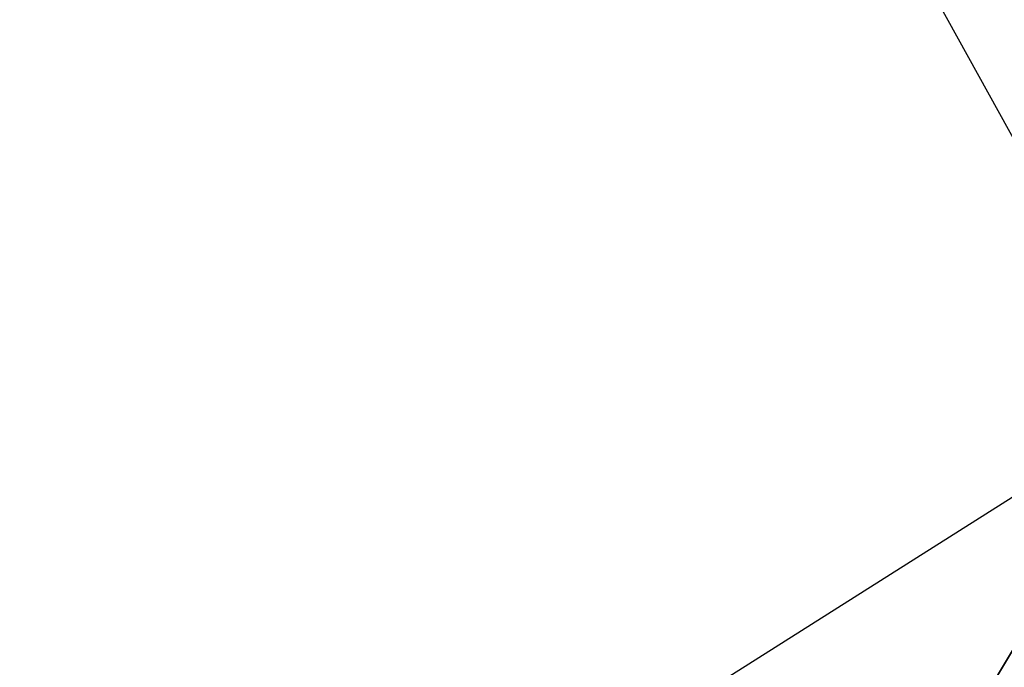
# Model space of a CAD drawing. Header units: millimetres. Extents: x -38 to 77, y 15 to 130.
# Tile 250 of 256: x 3.854 to 4.436, y 62.461 to 62.844. Entities that reach past the tile are written whole.
import ezdxf

# ---------------------------------------------------------------- set-up
doc = ezdxf.new("R2010")
doc.units = ezdxf.units.MM
doc.header["$LTSCALE"] = 25.4
doc.layers.get('0').update_dxf_attribs({"true_color": 0xff5454})

# ---------------------------------------------------------------- blocks, each defined once
blk = doc.blocks.new('PROFILE-BIT-8823.STL')
at = {"color": 250, "true_color": 0x282828}
mesh = blk.add_polyface(dxfattribs=at)
corners = [(3.36812, 68.15139, 13.15378), (-5.92949, 61.78104, 15.34214), (-6.90522, 64.61793, 15.34214), (4.34385, 65.3145, 13.15378)]
mesh.append_faces([[corners[k] for k in face] for face in [(0, 1, 2), (1, 0, 3)]], dxfattribs={"vtx0": -1, "color": 250})
at = {"color": 250, "true_color": 0x262626}
mesh = blk.add_polyface(dxfattribs=at)
corners = [(-23.12005, 60.74021, 155), (4.26781, 67.4592, 153.40001), (-23.12005, 60.74021, 153.40001), (4.26781, 67.4592, 155)]
mesh.append_faces([[corners[k] for k in face] for face in [(0, 1, 2), (1, 0, 3)]], dxfattribs={"vtx0": -1, "color": 250})
at = {"color": 250, "true_color": 0x282828}
mesh = blk.add_polyface(dxfattribs=at)
corners = [(8.77373, 66.95101, 39.13236), (4.52806, 62.61702, 35.88653), (3.52374, 64.43034, 35.88653), (9.44992, 65.73014, 39.13236)]
mesh.append_faces([[corners[k] for k in face] for face in [(0, 1, 2), (1, 0, 3)]], dxfattribs={"vtx0": -1, "color": 250})
mesh = blk.add_polyface(dxfattribs=at)
corners = [(4.52806, 62.61702, 35.88653), (1.44085, 57.45677, 32.1554), (-0.14166, 59.66338, 32.1554), (5.73611, 60.93256, 35.88653)]
mesh.append_faces([[corners[k] for k in face] for face in [(0, 1, 2), (1, 0, 3)]], dxfattribs={"vtx0": -1, "color": 250})

msp = doc.modelspace()

# ---------------------------------------------------------------- block references
at = {"color": 0}
msp.add_blockref('PROFILE-BIT-8823.STL', (0, 0), dxfattribs=at)

doc.saveas('drawing.dxf')
